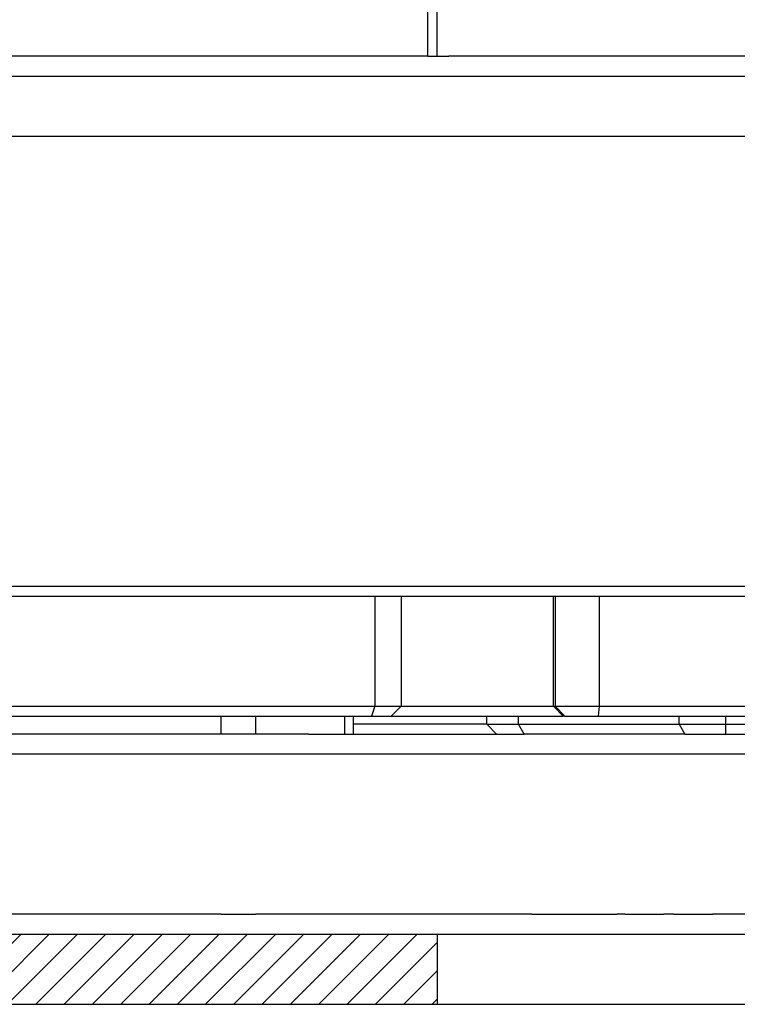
# Model space of a CAD drawing. Extents: x -1765 to 4890, y -3431 to 1272.
# Tile 29 of 189: x -6 to 30, y -2520 to -2471. Entities that reach past the tile are written whole.
import ezdxf

# ---------------------------------------------------------------- set-up
doc = ezdxf.new("R2010")
doc.units = 0
doc.linetypes.add('DASHED', pattern=[15, 7, -8])
doc.layers.get('0').update_dxf_attribs({"linetype": 'CONTINUOUS'})
doc.layers.add('1', color=7, linetype='CONTINUOUS')

# ---------------------------------------------------------------- blocks, each defined once
blk = doc.blocks.new('BUSHING_7', base_point=(-5.24, -2473.351))
at = {"color": 7, "linetype": 'DASHED'}
for p, q in [((-5.24, -2473.351), (-3.985, -2473.351)), ((-3.985, -2473.351), (-3.814, -2473.351)), ((-3.814, -2473.351), (1.631, -2473.351)), ((1.631, -2473.351), (2.165, -2473.351)), ((2.165, -2473.351), (2.379, -2473.351)), ((2.379, -2473.351), (4.76, -2473.351))]:
    blk.add_line(p, q, dxfattribs=at)
blk = doc.blocks.new('BUSHINGS_PT', base_point=(-5.24, -2505.851))
blk.add_blockref('BUSHING_7', (-5.24, -2473.351))
blk = doc.blocks.new('TOWER_FRAME', base_point=(-102, -2505.351))
at = {"color": 113, "linetype": 'CONTINUOUS'}
for p, q in [((-22.398, -2473.351), (-5.24, -2473.351)), ((-5.24, -2473.351), (-3.985, -2473.351)), ((-3.985, -2473.351), (-3.814, -2473.351)), ((-3.814, -2473.351), (1.631, -2473.351)), ((1.631, -2473.351), (2.165, -2473.351)), ((2.165, -2473.351), (2.379, -2473.351)), ((2.379, -2473.351), (4.76, -2473.351)), ((4.76, -2473.351), (10.932, -2473.351)), ((10.932, -2473.351), (11.238, -2473.351)), ((11.238, -2473.351), (11.332, -2473.351)), ((11.332, -2473.351), (11.466, -2473.351)), ((11.466, -2473.351), (19.119, -2473.351)), ((19.119, -2473.351), (20.619, -2473.351)), ((20.619, -2473.351), (22.271, -2473.351)), ((22.271, -2473.351), (30.619, -2473.351)), ((-20, -2476.351), (80, -2476.351)), ((-20, -2498.851), (80, -2498.851)), ((-11.321, -2499.351), (11.892, -2499.351)), ((11.892, -2499.351), (13.195, -2499.351)), ((11.892, -2499.351), (11.892, -2504.851)), ((13.195, -2499.351), (20.817, -2499.351)), ((13.195, -2499.351), (13.195, -2504.851)), ((20.817, -2499.351), (20.898, -2499.351)), ((20.817, -2504.851), (20.817, -2499.351)), ((20.898, -2499.351), (20.898, -2504.851)), ((20.898, -2499.351), (23.104, -2499.351)), ((23.104, -2499.351), (23.104, -2504.851)), ((23.104, -2499.351), (51.664, -2499.351)), ((-11.321, -2504.851), (11.892, -2504.851)), ((11.892, -2504.851), (11.718, -2505.351)), ((11.892, -2504.851), (13.195, -2504.851)), ((12.695, -2505.351), (13.195, -2504.851)), ((13.195, -2504.851), (20.817, -2504.851)), ((20.817, -2504.851), (20.898, -2504.851)), ((21.303, -2505.351), (20.817, -2504.851)), ((20.898, -2504.851), (23.104, -2504.851)), ((20.898, -2504.851), (21.383, -2505.351)), ((23.104, -2504.851), (23.038, -2505.351)), ((23.104, -2504.851), (43.676, -2504.851)), ((-11.718, -2505.351), (11.718, -2505.351)), ((11.718, -2505.351), (12.695, -2505.351)), ((12.695, -2505.351), (21.303, -2505.351)), ((21.383, -2505.351), (21.303, -2505.351)), ((21.383, -2505.351), (23.038, -2505.351)), ((23.038, -2505.351), (44.176, -2505.351))]:
    blk.add_line(p, q, dxfattribs=at)
blk = doc.blocks.new('E7018-22501', base_point=(-102, -2505.851))
for name, p in [('BUSHINGS_PT', (-5.24, -2505.851)), ('TOWER_FRAME', (-102, -2505.351))]:
    blk.add_blockref(name, p)
blk = doc.blocks.new('E7018-22502', base_point=(-82.5, -2473.351))
at = {"color": 7, "linetype": 'DASHED'}
for p, q in [((-3.814, -2472.351), (-9.997, -2472.351)), ((-2.307, -2472.351), (-3.814, -2472.351)), ((-0.841, -2472.351), (-2.307, -2472.351)), ((1.631, -2472.351), (-0.841, -2472.351)), ((4.212, -2472.351), (1.631, -2472.351)), ((4.547, -2472.351), (4.212, -2472.351)), ((5.041, -2472.351), (4.547, -2472.351)), ((5.047, -2472.351), (5.041, -2472.351)), ((5.106, -2472.351), (5.047, -2472.351)), ((5.46, -2472.351), (5.106, -2472.351)), ((5.937, -2472.351), (5.46, -2472.351)), ((6.436, -2472.351), (5.937, -2472.351)), ((6.508, -2472.351), (6.436, -2472.351)), ((6.922, -2472.351), (6.508, -2472.351)), ((7.375, -2472.351), (6.922, -2472.351)), ((7.949, -2472.351), (7.375, -2472.351)), ((8.062, -2472.351), (7.949, -2472.351)), ((8.18, -2472.351), (8.062, -2472.351)), ((8.444, -2472.351), (8.18, -2472.351)), ((8.869, -2472.351), (8.444, -2472.351)), ((8.944, -2472.351), (8.869, -2472.351)), ((9.805, -2472.351), (8.944, -2472.351)), ((10.292, -2472.351), (9.805, -2472.351)), ((10.376, -2472.351), (10.292, -2472.351)), ((10.808, -2472.351), (10.376, -2472.351)), ((10.932, -2472.351), (10.808, -2472.351)), ((11.26, -2472.351), (10.932, -2472.351)), ((11.332, -2472.351), (11.26, -2472.351)), ((11.76, -2472.351), (11.332, -2472.351)), ((11.82, -2472.351), (11.76, -2472.351)), ((12.137, -2472.351), (11.82, -2472.351)), ((13.146, -2472.351), (12.137, -2472.351)), ((13.315, -2472.351), (13.146, -2472.351)), ((13.634, -2472.351), (13.315, -2472.351)), ((14.527, -2472.351), (13.634, -2472.351)), ((15.007, -2472.351), (15.157, -2472.351)), ((15.157, -2472.351), (15.207, -2472.351)), ((15.207, -2472.351), (15.583, -2472.351)), ((15.657, -2472.351), (15.583, -2472.351)), ((17.482, -2472.351), (15.657, -2472.351)), ((19.062, -2472.351), (17.482, -2472.351)), ((27.091, -2472.351), (19.062, -2472.351)), ((29.433, -2472.351), (27.091, -2472.351)), ((46.914, -2472.351), (29.433, -2472.351)), ((-22.398, -2473.351), (-5.24, -2473.351)), ((-5.24, -2473.351), (-3.985, -2473.351)), ((-3.985, -2473.351), (-3.814, -2473.351)), ((-3.814, -2473.351), (1.631, -2473.351)), ((1.631, -2473.351), (2.165, -2473.351)), ((2.165, -2473.351), (2.379, -2473.351)), ((2.379, -2473.351), (4.76, -2473.351)), ((4.76, -2473.351), (10.932, -2473.351)), ((10.932, -2473.351), (11.238, -2473.351)), ((11.238, -2473.351), (11.332, -2473.351)), ((11.332, -2473.351), (11.466, -2473.351)), ((11.466, -2473.351), (19.119, -2473.351)), ((19.119, -2473.351), (20.619, -2473.351)), ((20.619, -2473.351), (22.271, -2473.351)), ((22.271, -2473.351), (30.619, -2473.351))]:
    blk.add_line(p, q, dxfattribs=at)
at = {"color": 7, "linetype": 'CONTINUOUS'}
blk.add_line((14.527, -2472.351), (15.007, -2472.351), dxfattribs=at)
blk = doc.blocks.new('PT_PIN1', base_point=(19.119, -2473.351))
at = {"color": 7, "linetype": 'DASHED'}
for p, q in [((19.119, -2473.351), (20.619, -2473.351)), ((20.619, -2473.351), (22.271, -2473.351)), ((22.271, -2473.351), (30.619, -2473.351)), ((30.619, -2473.351), (32.119, -2473.351))]:
    blk.add_line(p, q, dxfattribs=at)
blk = doc.blocks.new('PIN10_ASSY_1', base_point=(19.119, -2473.351))
blk.add_blockref('PT_PIN1', (19.119, -2473.351))
blk = doc.blocks.new('PINS', base_point=(19.119, -2473.351))
blk.add_blockref('PIN10_ASSY_1', (19.119, -2473.351))
blk = doc.blocks.new('E7018-62501', base_point=(-102, -2505.851))
for name, p in [('E7018-22502', (-82.5, -2473.351)), ('E7018-22501', (-102, -2505.851)), ('PINS', (19.119, -2473.351))]:
    blk.add_blockref(name, p)
blk = doc.blocks.new('E7018-24103__129', base_point=(5.047, -2506.251))
at = {"color": 7, "linetype": 'CONTINUOUS'}
for p, q in [((15.007, -2472.351), (15.007, -2466.251)), ((15.007, -2472.351), (15.157, -2472.351)), ((15.157, -2472.351), (15.207, -2472.351)), ((15.207, -2472.351), (15.583, -2472.351)), ((15.657, -2472.351), (15.583, -2472.351)), ((17.482, -2472.351), (15.657, -2472.351)), ((19.062, -2472.351), (17.482, -2472.351)), ((27.091, -2472.351), (19.062, -2472.351)), ((29.433, -2472.351), (27.091, -2472.351)), ((46.914, -2472.351), (29.433, -2472.351)), ((17.482, -2505.751), (17.482, -2505.351)), ((19.062, -2505.751), (19.062, -2505.351)), ((27.091, -2505.751), (27.091, -2505.351)), ((29.433, -2505.751), (29.433, -2505.351)), ((17.482, -2505.751), (10.808, -2505.751)), ((17.482, -2505.751), (17.967, -2506.251)), ((17.482, -2505.751), (19.062, -2505.751)), ((19.349, -2506.251), (19.062, -2505.751)), ((19.062, -2505.751), (27.091, -2505.751)), ((27.091, -2505.751), (27.379, -2506.251)), ((27.091, -2505.751), (29.433, -2505.751)), ((29.428, -2506.251), (29.433, -2505.751)), ((29.433, -2505.751), (46.914, -2505.751))]:
    blk.add_line(p, q, dxfattribs=at)
at = {"color": 7, "linetype": 'DASHED'}
for p, q in [((5.106, -2472.351), (5.047, -2472.351)), ((5.46, -2472.351), (5.106, -2472.351)), ((5.937, -2472.351), (5.46, -2472.351)), ((6.436, -2472.351), (5.937, -2472.351)), ((6.508, -2472.351), (6.436, -2472.351)), ((6.922, -2472.351), (6.508, -2472.351)), ((7.375, -2472.351), (6.922, -2472.351)), ((7.949, -2472.351), (7.375, -2472.351)), ((8.062, -2472.351), (7.949, -2472.351)), ((8.18, -2472.351), (8.062, -2472.351)), ((8.444, -2472.351), (8.18, -2472.351)), ((8.869, -2472.351), (8.444, -2472.351)), ((8.944, -2472.351), (8.869, -2472.351)), ((9.805, -2472.351), (8.944, -2472.351)), ((10.292, -2472.351), (9.805, -2472.351)), ((10.376, -2472.351), (10.292, -2472.351)), ((10.808, -2472.351), (10.376, -2472.351)), ((10.932, -2472.351), (10.808, -2472.351)), ((11.26, -2472.351), (10.932, -2472.351)), ((11.332, -2472.351), (11.26, -2472.351)), ((11.76, -2472.351), (11.332, -2472.351)), ((11.82, -2472.351), (11.76, -2472.351)), ((12.137, -2472.351), (11.82, -2472.351)), ((13.146, -2472.351), (12.137, -2472.351)), ((13.315, -2472.351), (13.146, -2472.351)), ((13.634, -2472.351), (13.315, -2472.351)), ((14.527, -2472.351), (13.634, -2472.351)), ((14.527, -2472.351), (15.007, -2472.351)), ((8.562, -2506.251), (8.666, -2506.251)), ((8.666, -2506.251), (10.808, -2506.251)), ((10.808, -2506.251), (11.152, -2506.251)), ((11.152, -2506.251), (11.951, -2506.251)), ((11.951, -2506.251), (17.967, -2506.251)), ((17.967, -2506.251), (19.349, -2506.251)), ((27.379, -2506.251), (19.349, -2506.251)), ((27.379, -2506.251), (29.428, -2506.251)), ((29.428, -2506.251), (47.065, -2506.251))]:
    blk.add_line(p, q, dxfattribs=at)
blk = doc.blocks.new('GN616-M8-K_3__132', base_point=(22.166, -2515.251))
at = {"color": 7, "linetype": 'DASHED'}
for p, q in [((22.166, -2515.251), (22.821, -2515.251)), ((22.821, -2515.251), (23.209, -2515.251)), ((23.209, -2515.251), (23.227, -2515.251)), ((23.227, -2515.251), (23.716, -2515.251)), ((23.716, -2515.251), (24.004, -2515.251)), ((24.392, -2515.251), (24.004, -2515.251)), ((24.392, -2515.251), (24.774, -2515.251)), ((24.774, -2515.251), (25.263, -2515.251)), ((25.263, -2515.251), (25.65, -2515.251)), ((25.65, -2515.251), (25.669, -2515.251)), ((26.833, -2515.251), (26.446, -2515.251)), ((26.833, -2515.251), (27.216, -2515.251)), ((27.216, -2515.251), (28.766, -2515.251))]:
    blk.add_line(p, q, dxfattribs=at)
blk = doc.blocks.new('GN616-M8-K_2__133', base_point=(19.724, -2515.251))
at = {"color": 7, "linetype": 'DASHED'}
for p, q in [((19.724, -2515.251), (21.274, -2515.251)), ((21.274, -2515.251), (22.166, -2515.251)), ((22.166, -2515.251), (22.821, -2515.251)), ((22.821, -2515.251), (23.209, -2515.251)), ((23.209, -2515.251), (23.227, -2515.251)), ((24.392, -2515.251), (24.004, -2515.251)), ((24.392, -2515.251), (24.774, -2515.251)), ((24.774, -2515.251), (25.263, -2515.251)), ((25.263, -2515.251), (25.65, -2515.251)), ((25.65, -2515.251), (25.669, -2515.251)), ((25.669, -2515.251), (26.324, -2515.251))]:
    blk.add_line(p, q, dxfattribs=at)
blk = doc.blocks.new('E7018CD_ASSY_2', base_point=(5.047, -2515.251))
for name, p in [('E7018-24103__129', (5.047, -2506.251)), ('GN616-M8-K_2__133', (19.724, -2515.251)), ('GN616-M8-K_3__132', (22.166, -2515.251))]:
    blk.add_blockref(name, p)
blk = doc.blocks.new('SEG_128_CORE__135', base_point=(-64.129, -2514.451))
at = {"color": 7, "linetype": 'CONTINUOUS'}
for p, q in [((14.527, -2472.351), (14.527, -2466.551)), ((-3.814, -2472.351), (-9.997, -2472.351)), ((-2.307, -2472.351), (-3.814, -2472.351)), ((-0.841, -2472.351), (-2.307, -2472.351)), ((1.631, -2472.351), (-0.841, -2472.351)), ((4.212, -2472.351), (1.631, -2472.351)), ((4.547, -2472.351), (4.212, -2472.351)), ((5.041, -2472.351), (4.547, -2472.351)), ((5.047, -2472.351), (5.041, -2472.351)), ((5.106, -2472.351), (5.047, -2472.351)), ((5.46, -2472.351), (5.106, -2472.351)), ((5.937, -2472.351), (5.46, -2472.351)), ((6.436, -2472.351), (5.937, -2472.351)), ((6.508, -2472.351), (6.436, -2472.351)), ((6.922, -2472.351), (6.508, -2472.351)), ((7.375, -2472.351), (6.922, -2472.351)), ((7.949, -2472.351), (7.375, -2472.351)), ((8.062, -2472.351), (7.949, -2472.351)), ((8.18, -2472.351), (8.062, -2472.351)), ((8.444, -2472.351), (8.18, -2472.351)), ((8.869, -2472.351), (8.444, -2472.351)), ((8.944, -2472.351), (8.869, -2472.351)), ((9.805, -2472.351), (8.944, -2472.351)), ((10.292, -2472.351), (9.805, -2472.351)), ((10.376, -2472.351), (10.292, -2472.351)), ((10.808, -2472.351), (10.376, -2472.351)), ((10.932, -2472.351), (10.808, -2472.351)), ((11.26, -2472.351), (10.932, -2472.351)), ((11.332, -2472.351), (11.26, -2472.351)), ((11.76, -2472.351), (11.332, -2472.351)), ((11.82, -2472.351), (11.76, -2472.351)), ((12.137, -2472.351), (11.82, -2472.351)), ((13.146, -2472.351), (12.137, -2472.351)), ((13.315, -2472.351), (13.146, -2472.351)), ((13.634, -2472.351), (13.315, -2472.351)), ((14.527, -2472.351), (13.634, -2472.351)), ((4.212, -2506.251), (4.212, -2505.351)), ((5.937, -2506.251), (5.937, -2505.351)), ((10.376, -2505.351), (10.376, -2506.251)), ((10.808, -2505.351), (10.808, -2506.251))]:
    blk.add_line(p, q, dxfattribs=at)
at = {"color": 7, "linetype": 'DASHED'}
for p, q in [((14.527, -2472.351), (15.007, -2472.351)), ((15.007, -2472.351), (15.157, -2472.351))]:
    blk.add_line(p, q, dxfattribs=at)
blk = doc.blocks.new('E7018-22505__136', base_point=(-64.129, -2514.451))
blk.add_blockref('SEG_128_CORE__135', (-64.129, -2514.451))
blk = doc.blocks.new('SCREW_TORX_M2X6_FLH_3', base_point=(5.041, -2472.351))
at = {"color": 7, "linetype": 'DASHED'}
for p, q in [((5.047, -2472.351), (5.041, -2472.351)), ((5.106, -2472.351), (5.047, -2472.351)), ((5.46, -2472.351), (5.106, -2472.351)), ((5.937, -2472.351), (5.46, -2472.351)), ((6.436, -2472.351), (5.937, -2472.351)), ((6.508, -2472.351), (6.436, -2472.351))]:
    blk.add_line(p, q, dxfattribs=at)
blk = doc.blocks.new('SCREW_TORX_M2X6_FLH_1', base_point=(-2.307, -2472.351))
at = {"color": 7, "linetype": 'DASHED'}
blk.add_line((-0.841, -2472.351), (-2.307, -2472.351), dxfattribs=at)
blk = doc.blocks.new('0515-2152_2__140', base_point=(3.625, -2515.251))
at = {"color": 7, "linetype": 'DASHED'}
for p, q in [((4.212, -2515.251), (3.625, -2515.251)), ((4.212, -2515.251), (4.667, -2515.251)), ((4.667, -2515.251), (5.358, -2515.251)), ((5.358, -2515.251), (5.573, -2515.251)), ((5.573, -2515.251), (5.791, -2515.251)), ((5.791, -2515.251), (5.937, -2515.251)), ((5.989, -2515.251), (5.937, -2515.251)), ((6.191, -2515.251), (5.989, -2515.251)), ((7.925, -2515.251), (6.191, -2515.251))]:
    blk.add_line(p, q, dxfattribs=at)
blk = doc.blocks.new('0515-2152_3__141', base_point=(-3.724, -2515.251))
at = {"color": 7, "linetype": 'DASHED'}
for p, q in [((-2.681, -2515.251), (-3.724, -2515.251)), ((-1.991, -2515.251), (-2.681, -2515.251)), ((-1.776, -2515.251), (-1.991, -2515.251)), ((-1.558, -2515.251), (-1.776, -2515.251)), ((-1.359, -2515.251), (-1.558, -2515.251)), ((-1.157, -2515.251), (-1.359, -2515.251)), ((0.576, -2515.251), (-1.157, -2515.251))]:
    blk.add_line(p, q, dxfattribs=at)
blk = doc.blocks.new('SCREWSET_SEG__142', base_point=(-58.683, -2515.251))
for name, p in [('SCREW_TORX_M2X6_FLH_1', (-2.307, -2472.351)), ('SCREW_TORX_M2X6_FLH_3', (5.041, -2472.351)), ('0515-2152_3__141', (-3.724, -2515.251)), ('0515-2152_2__140', (3.625, -2515.251))]:
    blk.add_blockref(name, p)
blk = doc.blocks.new('ISO_BOT_0_8__143', base_point=(-59.48, -2515.251))
at = {"color": 7, "linetype": 'DASHED'}
for p, q in [((-3.724, -2515.251), (-9.997, -2515.251)), ((-2.681, -2515.251), (-3.724, -2515.251)), ((-1.991, -2515.251), (-2.681, -2515.251)), ((-1.776, -2515.251), (-1.991, -2515.251)), ((-1.558, -2515.251), (-1.776, -2515.251)), ((-1.359, -2515.251), (-1.558, -2515.251)), ((-1.157, -2515.251), (-1.359, -2515.251)), ((0.576, -2515.251), (-1.157, -2515.251)), ((3.625, -2515.251), (0.576, -2515.251)), ((4.212, -2515.251), (3.625, -2515.251)), ((4.212, -2515.251), (4.667, -2515.251)), ((4.667, -2515.251), (5.358, -2515.251)), ((5.358, -2515.251), (5.573, -2515.251)), ((5.573, -2515.251), (5.791, -2515.251)), ((5.791, -2515.251), (5.937, -2515.251)), ((5.989, -2515.251), (5.937, -2515.251)), ((6.191, -2515.251), (5.989, -2515.251)), ((7.925, -2515.251), (6.191, -2515.251)), ((10.376, -2515.251), (7.925, -2515.251)), ((10.808, -2515.251), (10.376, -2515.251))]:
    blk.add_line(p, q, dxfattribs=at)
blk = doc.blocks.new('E7018CB_ASSY_1', base_point=(-64.129, -2515.251))
for name, p in [('E7018-22505__136', (-64.129, -2514.451)), ('SCREWSET_SEG__142', (-58.683, -2515.251)), ('ISO_BOT_0_8__143', (-59.48, -2515.251))]:
    blk.add_blockref(name, p)
blk = doc.blocks.new('SEGMENTS_PT', base_point=(-82.5, -2517.751))
for name, p in [('E7018CB_ASSY_1', (-64.129, -2515.251)), ('E7018CD_ASSY_2', (5.047, -2515.251))]:
    blk.add_blockref(name, p)
blk = doc.blocks.new('POGOTOWER_ASSY', base_point=(-102, -2517.751))
for name, p in [('SEGMENTS_PT', (-82.5, -2517.751)), ('E7018-62501', (-102, -2505.851))]:
    blk.add_blockref(name, p)
blk = doc.blocks.new('PROBECARD_STIFFENER', base_point=(-94, -2516.251))
at = {"color": 40, "linetype": 'CONTINUOUS'}
for p, q in [((8.562, -2506.251), (-20.5, -2506.251)), ((8.562, -2506.251), (8.666, -2506.251)), ((8.666, -2506.251), (10.808, -2506.251)), ((10.808, -2506.251), (11.152, -2506.251)), ((11.152, -2506.251), (11.951, -2506.251)), ((11.951, -2506.251), (17.967, -2506.251)), ((17.967, -2506.251), (19.349, -2506.251)), ((27.379, -2506.251), (19.349, -2506.251)), ((27.379, -2506.251), (29.428, -2506.251)), ((29.428, -2506.251), (47.065, -2506.251)), ((55.494, -2507.251), (-19.5, -2507.251)), ((-3.724, -2515.251), (-9.997, -2515.251)), ((-2.681, -2515.251), (-3.724, -2515.251)), ((-1.991, -2515.251), (-2.681, -2515.251)), ((-1.776, -2515.251), (-1.991, -2515.251)), ((-1.558, -2515.251), (-1.776, -2515.251)), ((-1.359, -2515.251), (-1.558, -2515.251)), ((-1.157, -2515.251), (-1.359, -2515.251)), ((0.576, -2515.251), (-1.157, -2515.251)), ((3.625, -2515.251), (0.576, -2515.251)), ((4.212, -2515.251), (3.625, -2515.251)), ((4.212, -2515.251), (4.667, -2515.251)), ((4.667, -2515.251), (5.358, -2515.251)), ((5.358, -2515.251), (5.573, -2515.251)), ((5.573, -2515.251), (5.791, -2515.251)), ((5.791, -2515.251), (5.937, -2515.251)), ((5.989, -2515.251), (5.937, -2515.251)), ((6.191, -2515.251), (5.989, -2515.251)), ((7.925, -2515.251), (6.191, -2515.251)), ((10.376, -2515.251), (7.925, -2515.251)), ((10.808, -2515.251), (10.376, -2515.251)), ((19.724, -2515.251), (10.808, -2515.251)), ((19.724, -2515.251), (21.274, -2515.251)), ((21.274, -2515.251), (22.166, -2515.251)), ((22.166, -2515.251), (22.821, -2515.251)), ((22.821, -2515.251), (23.209, -2515.251)), ((23.209, -2515.251), (23.227, -2515.251)), ((23.227, -2515.251), (23.716, -2515.251)), ((23.716, -2515.251), (24.004, -2515.251)), ((24.392, -2515.251), (24.004, -2515.251)), ((24.392, -2515.251), (24.774, -2515.251)), ((24.774, -2515.251), (25.263, -2515.251)), ((25.263, -2515.251), (25.65, -2515.251)), ((25.65, -2515.251), (25.669, -2515.251)), ((25.669, -2515.251), (26.324, -2515.251)), ((26.446, -2515.251), (26.324, -2515.251)), ((26.833, -2515.251), (26.446, -2515.251)), ((26.833, -2515.251), (27.216, -2515.251)), ((27.216, -2515.251), (28.766, -2515.251)), ((38.894, -2515.251), (28.766, -2515.251))]:
    blk.add_line(p, q, dxfattribs=at)
at = {"color": 40, "linetype": 'DASHED'}
for p, q in [((-20.5, -2516.251), (-4.141, -2516.251)), ((-4.141, -2516.251), (2.65, -2516.251)), ((2.65, -2516.251), (11.152, -2516.251)), ((11.152, -2516.251), (11.951, -2516.251)), ((11.951, -2516.251), (15, -2516.251)), ((15, -2516.251), (45, -2516.251))]:
    blk.add_line(p, q, dxfattribs=at)
blk = doc.blocks.new('E7018-24102_ASSY', base_point=(-94, -2516.251))
blk.add_blockref('PROBECARD_STIFFENER', (-94, -2516.251))
blk = doc.blocks.new('PROBECARD', base_point=(-90.6, -2519.751))
at = {"layer": '1', "linetype": 'CONTINUOUS'}
h = blk.add_hatch(dxfattribs=at)
h.set_pattern_fill('USER', color=4, angle=45, pattern_type=0)
h.set_pattern_definition([(45, (0, 400), (-0.70710678, 0.70710678), [])])
h.paths.add_polyline_path([(-67.933, -2516.251), (-60.476, -2516.251), (-59.816, -2516.251), (-43.973, -2516.251), (-42.428, -2516.251), (-41.876, -2516.251), (-41.873, -2516.251), (-40.07, -2516.251), (-39.07, -2516.251), (-38.908, -2516.251), (-38.908, -2516.251), (-38.873, -2516.251), (-38.441, -2516.251), (-38.441, -2516.251), (-33, -2516.251), (-32, -2516.251), (-27.521, -2516.251), (-25.213, -2516.251), (-24.7, -2516.251), (-22.16, -2516.251), (-21.898, -2516.251), (-20.5, -2516.251), (-4.141, -2516.251), (2.65, -2516.251), (11.152, -2516.251), (11.951, -2516.251), (15, -2516.251), (15, -2519.751), (-49.486, -2519.751), (-90.6, -2519.751), (-90.6, -2516.251), (-79.8, -2516.251)])
at = {"color": 4, "linetype": 'CONTINUOUS'}
for p, q in [((-20.5, -2516.251), (-4.141, -2516.251)), ((-4.141, -2516.251), (2.65, -2516.251)), ((2.65, -2516.251), (11.152, -2516.251)), ((11.152, -2516.251), (11.951, -2516.251)), ((11.951, -2516.251), (15, -2516.251)), ((15, -2516.251), (45, -2516.251)), ((15, -2516.251), (15, -2519.751)), ((-49.486, -2519.751), (15, -2519.751)), ((15, -2519.751), (45, -2519.751))]:
    blk.add_line(p, q, dxfattribs=at)
blk = doc.blocks.new('STIFF_ASSY_PC', base_point=(-94, -2519.751))
for name, p in [('E7018-24102_ASSY', (-94, -2516.251)), ('PROBECARD', (-90.6, -2519.751))]:
    blk.add_blockref(name, p)
blk = doc.blocks.new('E7018C_512_ASSY__202', base_point=(-220.3, -2519.751))
for name, p in [('POGOTOWER_ASSY', (-102, -2517.751)), ('STIFF_ASSY_PC', (-94, -2519.751))]:
    blk.add_blockref(name, p)
blk = doc.blocks.new('SEC1__203', base_point=(-220.3, -2519.751))
blk.add_blockref('E7018C_512_ASSY__202', (-220.3, -2519.751))
blk = doc.blocks.new('VIEW1_POGO_TOWER__234', base_point=(-239.987, -2814.656))
blk.add_blockref('SEC1__203', (-220.3, -2519.751))
blk = doc.blocks.new('SEC_DD__235', base_point=(373.99, -2456.251))
blk.add_blockref('VIEW1_POGO_TOWER__234', (-239.987, -2814.656))
blk = doc.blocks.new('D-E6980-90193-1S11B__236', base_point=(398.638, -2222.889))
at = {"layer": '1'}
blk.add_blockref('SEC_DD__235', (373.99, -2456.251), dxfattribs=at)

msp = doc.modelspace()

# ---------------------------------------------------------------- block references
msp.add_blockref('D-E6980-90193-1S11B__236', (398.638, -2222.889))

doc.saveas('drawing.dxf')
